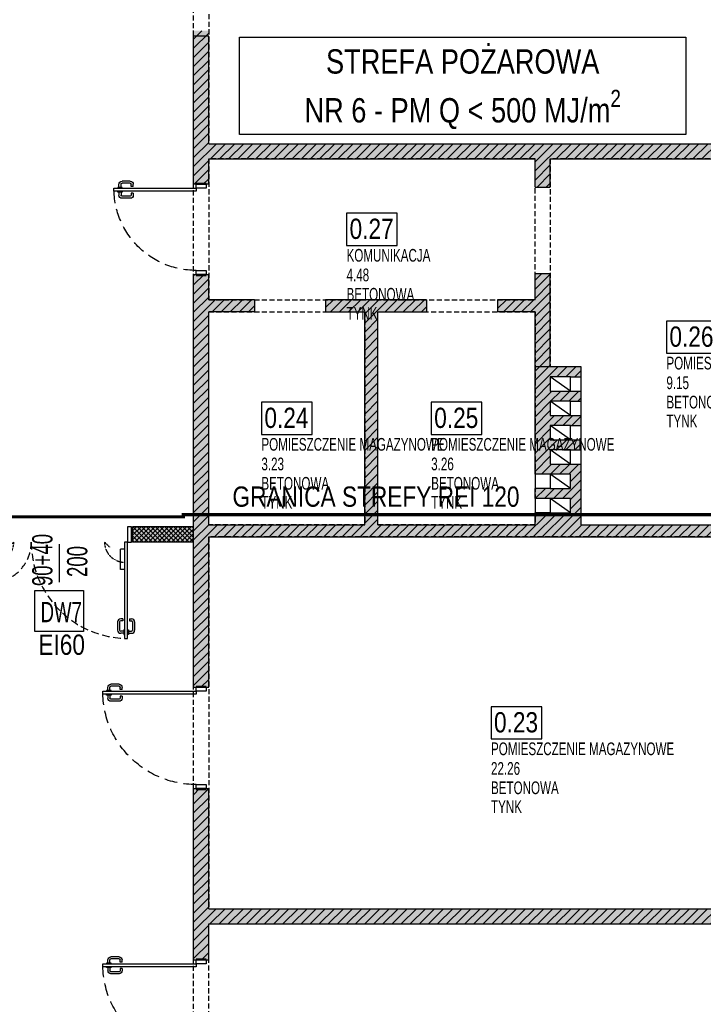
# Model space of a CAD drawing. Header units: millimetres. Extents: x 76192 to 88546, y 19309 to 25840.
# Tile 59 of 61: x 87520 to 88195, y 21896 to 22867. Entities that reach past the tile are written whole.
import ezdxf

# ---------------------------------------------------------------- set-up
doc = ezdxf.new("R2010")
doc.units = ezdxf.units.MM
doc.linetypes.add('DASHED', pattern=[0.75, 0.5, -0.25])
doc.linetypes.add('DASHED2', pattern=[0.375, 0.25, -0.125])
for name, color, linetype in [('_HSA_HATCH_WYPEŁNIENIA_PRZEGRÓD', 205, 'Continuous'), ('_HSA_NUMERACJA POMIESZCZEN', 43, 'Continuous'), ('_HSA_OPIS', 43, 'Continuous'), ('_HSA_OPIS_STOLARKA_WEWNĘTRZNA', 43, 'Continuous'), ('_HSA_STOLARKA_WEWNĘTRZNA', 132, 'Continuous'), ('_HSA_WIDOKOWE_CIENKIE', 8, 'Continuous'), ('_HSA_ŚCIANY_DZIAŁOWE', 6, 'Continuous'), ('_HSA_ŚCIANY_KONSTRUKCYJNE', 3, 'Continuous')]:
    doc.layers.add(name, color=color, linetype=linetype)
doc.layers.add('_HSA_HATCH_WYPEŁNIENIA_PRZEGRÓD_P_POŻ', color=7, linetype='Continuous', true_color=0xef8a8a)
doc.layers.add('_HSA_WYDZIELENIA_POŻAROWE_120_MIN', color=7, linetype='DASHED2', true_color=0xf11f04)
doc.layers.add('_HSA_NUMERACJA POMIESZCZEN POMOC', color=7, linetype='Continuous', true_color=0x38940a, plot=False)
doc.layers.add('_HSA_OPIS_STOLARKA_ZEWNĘTRZNA_POMOC', color=7, linetype='Continuous', true_color=0x6cc7f4, plot=False)
doc.layers.add('_HSA_POWIERZCHNIA_UŻYTKOWA', color=115, linetype='DASHED', plot=False)
doc.layers.add('A-sciany', color=254, linetype='Continuous', lineweight=30)
doc.styles.add('Arial Narrow_1', font='Arial Narrow.ttf', dxfattribs={"width": 0.8, "height": 200})
doc.styles.add('ARIAL_100', font='Arial.ttf', dxfattribs={"width": 0.8, "height": 20})
doc.styles.add('ARIAL_50', font='Arial Narrow.ttf', dxfattribs={"width": 0.8, "height": 10})

# ---------------------------------------------------------------- blocks, each defined once
blk = doc.blocks.new('*U117')
for p, q in [((4.2, 88.25), (5, 88.25)), ((4.2, 83.75), (4.2, 88.25)), ((8.725, 88.25), (7.925, 88.25)), ((8.725, 83.75), (8.725, 88.25)), ((-1.9, 75.86), (-1.9, 84)), ((0.1, 75.86), (0.1, 84)), ((4.2, 87), (1.1, 87)), ((4.2, 85), (1.1, 85)), ((5, 83.75), (4.2, 83.75)), ((7.925, 83.75), (8.725, 83.75)), ((8.725, 87), (11.825, 87)), ((8.725, 85), (11.825, 85)), ((12.825, 75.86), (12.825, 84)), ((14.825, 75.86), (14.825, 84)), ((3.2, 74.86), (1.1, 74.86)), ((3.2, 72.86), (1.1, 72.86)), ((3.2, 72.86), (3.2, 74.86)), ((9.725, 72.86), (9.725, 74.86)), ((9.725, 74.86), (11.825, 74.86)), ((9.725, 72.86), (11.825, 72.86))]:
    blk.add_line(p, q)
for points in [[(5, 0), (7.925, 0), (7.925, 92), (5, 92)], [(1, 0), (1, -10), (5, -10), (5, 0)], [(97, 0), (97, -10), (101, -10), (101, 0)]]:
    blk.add_lwpolyline(points, close=True)
for points in [[(0, 0), (0, -10)], [(102, 0), (102, -10)]]:
    blk.add_lwpolyline(points)
at = {"linetype": 'DASHED', "ltscale": 25}
blk.add_arc((5, 0), 92, 0, 90, dxfattribs=at)
for centre, radius, start, end in [((1.1, 84), 3, 90, 180), ((1.1, 84), 1, 90, 180), ((11.825, 84), 3, 0, 90), ((11.825, 84), 1, 0, 90), ((1.1, 75.86), 3, 180, 270), ((1.1, 75.86), 1, 180, 270), ((11.825, 75.86), 3, 270, 0), ((11.825, 75.86), 1, 270, 0)]:
    blk.add_arc(centre, radius, start, end)
blk = doc.blocks.new('*U118')
for p, q in [((-1.9, 64.86), (-1.9, 73)), ((0.1, 64.86), (0.1, 73)), ((4.2, 76), (1.1, 76)), ((4.2, 74), (1.1, 74)), ((4.2, 77.25), (5, 77.25)), ((4.2, 72.75), (4.2, 77.25)), ((5, 72.75), (4.2, 72.75)), ((8.725, 77.25), (7.925, 77.25)), ((7.925, 72.75), (8.725, 72.75)), ((8.725, 72.75), (8.725, 77.25)), ((8.725, 76), (11.825, 76)), ((8.725, 74), (11.825, 74)), ((12.825, 64.86), (12.825, 73)), ((14.825, 64.86), (14.825, 73)), ((3.2, 63.86), (1.1, 63.86)), ((3.2, 61.86), (1.1, 61.86)), ((3.2, 61.86), (3.2, 63.86)), ((9.725, 61.86), (9.725, 63.86)), ((9.725, 63.86), (11.825, 63.86)), ((9.725, 61.86), (11.825, 61.86))]:
    blk.add_line(p, q)
for points in [[(5, 0), (7.925, 0), (7.925, 81), (5, 81)], [(1, 0), (1, -10), (5, -10), (5, 0)], [(86, 0), (86, -10), (90, -10), (90, 0)]]:
    blk.add_lwpolyline(points, close=True)
for points in [[(0, 0), (0, -10)], [(91, 0), (91, -10)]]:
    blk.add_lwpolyline(points)
at = {"linetype": 'DASHED', "ltscale": 25}
blk.add_arc((5, 0), 81, 0, 90, dxfattribs=at)
for centre, radius, start, end in [((1.1, 73), 3, 90, 180), ((1.1, 73), 1, 90, 180), ((11.825, 73), 3, 0, 90), ((11.825, 73), 1, 0, 90), ((1.1, 64.86), 3, 180, 270), ((1.1, 64.86), 1, 180, 270), ((11.825, 64.86), 3, 270, 0), ((11.825, 64.86), 1, 270, 0)]:
    blk.add_arc(centre, radius, start, end)
blk = doc.blocks.new('NUMERACJA_POMIESZCZEŃ_200')
blk.add_lwpolyline([(50, 31.85), (0, 31.85), (0, 0), (50, 0)], close=True)
at = {"style": 'ARIAL_100', "width": 0.8}
blk.add_attdef('OPIS_TABELKA', (2.96, 6.47), '', height=20, dxfattribs=at)
at = {"layer": '_HSA_NUMERACJA POMIESZCZEN POMOC', "style": 'ARIAL_50', "width": 0.8}
for tag, p in [('NAZWA', (0, -15.93)), ('POWIERZCHNIA', (0, -35.3)), ('POSADZKA', (0, -54.39)), ('SUFIT', (0, -73.08))]:
    blk.add_attdef(tag, p, '', height=12.5, dxfattribs=at)
blk = doc.blocks.new('*U797')
for p, q in [((-95.8, 90), (-98.9, 90)), ((-95.8, 88), (-98.9, 88)), ((-95.8, 91.25), (-95, 91.25)), ((-95.8, 86.75), (-95.8, 91.25)), ((-91.27, 91.25), (-92.07, 91.25)), ((-91.27, 86.75), (-91.27, 91.25)), ((-91.27, 90), (-88.17, 90)), ((-91.27, 88), (-88.17, 88)), ((-101.9, 78.86), (-101.9, 87)), ((-99.9, 78.86), (-99.9, 87)), ((-96.8, 77.86), (-98.9, 77.86)), ((-96.8, 75.86), (-96.8, 77.86)), ((-95, 86.75), (-95.8, 86.75)), ((-92.07, 86.75), (-91.27, 86.75)), ((-90.27, 75.86), (-90.27, 77.86)), ((-90.27, 77.86), (-88.17, 77.86)), ((-87.17, 78.86), (-87.17, 87)), ((-85.17, 78.86), (-85.17, 87)), ((-96.8, 75.86), (-98.9, 75.86)), ((-90.27, 75.86), (-88.17, 75.86)), ((30.17, 23.86), (30.17, 32)), ((32.17, 23.86), (32.17, 32)), ((36.27, 35), (33.17, 35)), ((36.27, 33), (33.17, 33)), ((36.27, 36.25), (37.07, 36.25)), ((36.27, 31.75), (36.27, 36.25)), ((37.07, 31.75), (36.27, 31.75)), ((40.8, 36.25), (40, 36.25)), ((40, 31.75), (40.8, 31.75)), ((40.8, 31.75), (40.8, 36.25)), ((40.8, 35), (43.9, 35)), ((40.8, 33), (43.9, 33)), ((44.9, 23.86), (44.9, 32)), ((46.9, 23.86), (46.9, 32)), ((-92.07, 27), (-88.07, 27)), ((-88.07, 27), (-88.07, 7)), ((33.07, 27), (33.07, 7)), ((37.07, 27), (33.07, 27)), ((35.27, 22.86), (33.17, 22.86)), ((35.27, 20.86), (33.17, 20.86)), ((35.27, 20.86), (35.27, 22.86)), ((41.8, 20.86), (41.8, 22.86)), ((41.8, 22.86), (43.9, 22.86)), ((41.8, 20.86), (43.9, 20.86)), ((-92.07, 7), (-88.07, 7)), ((37.07, 7), (33.07, 7))]:
    blk.add_line(p, q)
at = {"linetype": 'DASHED'}
for p, q in [((-72.27, 0), (-77.22, 4.95)), ((17.27, 0), (22.22, 4.95))]:
    blk.add_line(p, q, dxfattribs=at)
for points in [[(-95, 0), (-92.07, 0), (-92.07, 95), (-95, 95)], [(40, 0), (37.07, 0), (37.07, 40), (40, 40)], [(-99, 0), (-99, -15), (-95, -15), (-95, 0)], [(44, 0), (44, -15), (40, -15), (40, 0)]]:
    blk.add_lwpolyline(points, close=True)
for points in [[(-100, 0), (-100, -15)], [(45, 0), (45, -15)]]:
    blk.add_lwpolyline(points)
for centre, radius, start, end in [((-98.9, 87), 3, 90, 180), ((-98.9, 87), 1, 90, 180), ((-88.17, 87), 3, 0, 90), ((-88.17, 87), 1, 0, 90), ((-98.9, 78.86), 3, 180, 270), ((-98.9, 78.86), 1, 180, 270), ((-88.17, 78.86), 3, 270, 0), ((-88.17, 78.86), 1, 270, 0), ((33.17, 32), 3, 90, 180), ((33.17, 32), 1, 90, 180), ((43.9, 32), 3, 0, 90), ((43.9, 32), 1, 0, 90), ((33.17, 23.86), 3, 180, 270), ((33.17, 23.86), 1, 180, 270), ((43.9, 23.86), 3, 270, 0), ((43.9, 23.86), 1, 270, 0)]:
    blk.add_arc(centre, radius, start, end)
at = {"linetype": 'DASHED', "ltscale": 15}
for centre, radius, start, end in [((-95, 0), 95, 0, 90), ((40, 0), 40, 90, 180)]:
    blk.add_arc(centre, radius, start, end, dxfattribs=at)
at = {"linetype": 'DASHED', "ltscale": 0.5}
for centre, start, end in [((-92.27, 0), 0, 90), ((37.27, 0), 90, 180)]:
    blk.add_arc(centre, 20, start, end, dxfattribs=at)

msp = doc.modelspace()

# ---------------------------------------------------------------- hatches: boundary and pattern name
at = {"layer": '_HSA_HATCH_WYPEŁNIENIA_PRZEGRÓD'}
h = msp.add_hatch(dxfattribs=at)
h.set_pattern_fill('ANSI31', color=256, scale=2, style=0)
h.set_pattern_definition([(45, (16000, 0), (-4.49012806, 4.49012806), [])])
h.paths.add_polyline_path([(87706.81, 23216.14), (87691.81, 23216.14), (87691.81, 23208.7), (87706.81, 23208.7)])
h.paths.add_polyline_path([(87727.81, 23208.7), (87677.81, 23208.7), (87677.81, 23172.98), (87727.81, 23172.98)])
h.paths.add_polyline_path([(87706.81, 23172.98), (87691.81, 23172.98), (87691.81, 23005.54), (87706.81, 23005.54)])
h.paths.add_polyline_path([(88313.81, 22745.14), (87706.81, 22745.14), (87706.81, 22856.54), (87691.81, 22856.54), (87691.81, 22705.14), (87706.81, 22705.14), (87706.81, 22730.14), (88028.81, 22730.14), (88028.81, 22702.23), (88043.81, 22702.23), (88043.81, 22730.14), (88313.81, 22730.14)])
h.paths.add_polyline_path([(88043.81, 22617.23), (88028.81, 22617.23), (88028.81, 22591.14), (87991.75, 22591.14), (87991.75, 22579.14), (88028.81, 22579.14), (88028.81, 22525.32), (88043.81, 22525.32)])
h.paths.add_polyline_path([(87921.75, 22591.14), (87822.13, 22591.14), (87822.13, 22579.14), (87860.81, 22579.14), (87860.81, 22369.14), (87706.81, 22369.14), (87706.81, 22579.14), (87752.13, 22579.14), (87752.13, 22591.14), (87706.81, 22591.14), (87706.81, 22616.14), (87691.81, 22616.14), (87691.81, 22208.9), (87706.81, 22208.9), (87706.81, 22357.14), (88313.81, 22357.14), (88313.81, 22369.14), (88073.95, 22369.14), (88073.95, 22429.09), (88063.81, 22429.09), (88043.81, 22429.09), (88043.81, 22443.09), (88063.81, 22443.09), (88073.95, 22443.09), (88073.95, 22453.09), (88063.81, 22453.09), (88043.81, 22453.09), (88043.81, 22467.09), (88063.81, 22467.09), (88073.95, 22467.09), (88073.95, 22477.09), (88063.81, 22477.09), (88043.81, 22477.09), (88043.81, 22491.09), (88063.81, 22491.09), (88073.95, 22491.09), (88073.95, 22501.09), (88063.81, 22501.09), (88043.81, 22501.09), (88043.81, 22515.09), (88063.81, 22515.09), (88073.95, 22515.09), (88073.95, 22525.32), (88028.81, 22525.32), (88028.81, 22419.09), (88043.81, 22419.09), (88063.81, 22419.09), (88063.81, 22405.09), (88043.81, 22405.09), (88028.81, 22405.09), (88028.81, 22395.09), (88043.81, 22395.09), (88063.81, 22395.09), (88063.81, 22381.09), (88043.81, 22381.09), (88028.81, 22381.09), (88028.81, 22369.14), (87873.81, 22369.14), (87873.81, 22579.14), (87921.75, 22579.14)])
h.paths.add_polyline_path([(88313.81, 21990.42), (87706.81, 21990.42), (87706.81, 22108.9), (87691.81, 22108.9), (87691.81, 21940.02), (87706.81, 21940.02), (87706.81, 21975.42), (88313.81, 21975.42)])
h.paths.add_polyline_path([(88313.81, 21696.88), (87706.81, 21696.88), (87706.81, 21840.02), (87691.81, 21840.02), (87691.81, 21568.86), (87706.81, 21568.86), (87706.81, 21681.88), (88313.81, 21681.88)])
h = msp.add_hatch(color=256, dxfattribs=at)
h.paths.add_polyline_path([(87706.81, 23216.14), (87691.81, 23216.14), (87691.81, 23208.7), (87706.81, 23208.7)])
h.paths.add_polyline_path([(87727.81, 23208.7), (87677.81, 23208.7), (87677.81, 23172.98), (87727.81, 23172.98)])
h.paths.add_polyline_path([(87706.81, 23172.98), (87691.81, 23172.98), (87691.81, 23005.54), (87706.81, 23005.54)])
h.paths.add_polyline_path([(88313.81, 22745.14), (87706.81, 22745.14), (87706.81, 22856.54), (87691.81, 22856.54), (87691.81, 22705.14), (87706.81, 22705.14), (87706.81, 22730.14), (88028.81, 22730.14), (88028.81, 22702.23), (88043.81, 22702.23), (88043.81, 22730.14), (88313.81, 22730.14)])
h.paths.add_polyline_path([(88043.81, 22617.23), (88028.81, 22617.23), (88028.81, 22591.14), (87991.75, 22591.14), (87991.75, 22579.14), (88028.81, 22579.14), (88028.81, 22525.32), (88043.81, 22525.32)])
h.paths.add_polyline_path([(88313.81, 21990.42), (87706.81, 21990.42), (87706.81, 22108.9), (87691.81, 22108.9), (87691.81, 21940.02), (87706.81, 21940.02), (87706.81, 21975.42), (88313.81, 21975.42)])
h.paths.add_polyline_path([(88313.81, 21696.88), (87706.81, 21696.88), (87706.81, 21840.02), (87691.81, 21840.02), (87691.81, 21568.86), (87706.81, 21568.86), (87706.81, 21681.88), (88313.81, 21681.88)])
h.paths.add_polyline_path([(88028.81, 22369.14), (88073.95, 22369.14), (88073.95, 22429.09), (88063.81, 22429.09), (88043.81, 22429.09), (88043.81, 22443.09), (88063.81, 22443.09), (88073.95, 22443.09), (88073.95, 22453.09), (88063.81, 22453.09), (88043.81, 22453.09), (88043.81, 22467.09), (88063.81, 22467.09), (88073.95, 22467.09), (88073.95, 22477.09), (88063.81, 22477.09), (88043.81, 22477.09), (88043.81, 22491.09), (88063.81, 22491.09), (88073.95, 22491.09), (88073.95, 22501.09), (88063.81, 22501.09), (88043.81, 22501.09), (88043.81, 22515.09), (88063.81, 22515.09), (88073.95, 22515.09), (88073.95, 22525.32), (88028.81, 22525.32), (88028.81, 22419.09), (88043.81, 22419.09), (88063.81, 22419.09), (88063.81, 22405.09), (88043.81, 22405.09), (88028.81, 22405.09), (88028.81, 22395.09), (88043.81, 22395.09), (88063.81, 22395.09), (88063.81, 22381.09), (88043.81, 22381.09), (88028.81, 22381.09)])
h.paths.add_polyline_path([(87706.81, 22352.14), (87691.81, 22352.14), (87691.81, 22208.9), (87706.81, 22208.9)])
h.paths.add_polyline_path([(87860.81, 22369.14), (87873.81, 22369.14), (87873.81, 22579.14), (87921.75, 22579.14), (87921.75, 22591.14), (87822.13, 22591.14), (87822.13, 22579.14), (87860.81, 22579.14)])
h.paths.add_polyline_path([(87691.81, 22369.14), (87706.81, 22369.14), (87706.81, 22579.14), (87752.13, 22579.14), (87752.13, 22591.14), (87706.81, 22591.14), (87706.81, 22616.14), (87691.81, 22616.14)])
h = msp.add_hatch(dxfattribs=at)
h.set_pattern_fill('ANSI37', color=256)
h.paths.add_polyline_path([(87486.81, 22352.14), (87486.81, 22367.14), (87411.81, 22367.14), (87411.81, 22352.14), (87486.81, 22352.14)], is_closed=False)
h.paths.add_polyline_path([(87631.81, 22367.14), (87631.81, 22352.14), (87691.81, 22352.14), (87691.81, 22367.14), (87631.81, 22367.14)], is_closed=False)
at = {"layer": '_HSA_HATCH_WYPEŁNIENIA_PRZEGRÓD_P_POŻ'}
h = msp.add_hatch(color=256, dxfattribs=at)
h.dxf.hatch_style = 1
h.paths.add_polyline_path([(87486.81, 22352.14), (87391.81, 22352.14), (87391.81, 22568.14), (86761.81, 22568.14), (86761.81, 22581.67), (86772.33, 22581.67), (86772.33, 22588.14), (86793.81, 22588.14), (86793.81, 22614.86), (86843.81, 22614.86), (86843.81, 22588.14), (87374.81, 22588.14), (87374.81, 22611.14), (87415.81, 22611.14), (87415.81, 22579.14), (87411.81, 22579.14), (87411.81, 22367.14), (87486.81, 22367.14)])
h.paths.add_polyline_path([(88313.81, 22369.14), (87691.81, 22369.14), (87691.81, 22367.14), (87631.81, 22367.14), (87631.81, 22352.14), (87706.81, 22352.14), (87706.81, 22357.14), (88313.81, 22357.14)])

# ---------------------------------------------------------------- linework, layer by layer
at = {"layer": '_HSA_OPIS_STOLARKA_WEWNĘTRZNA'}
msp.add_line((87559.31, 22350.15), (87559.31, 22312.41), dxfattribs=at)
at = {"layer": '_HSA_OPIS_STOLARKA_ZEWNĘTRZNA_POMOC', "flags": 128}
msp.add_lwpolyline([(87535.39, 22304.41), (87583.23, 22304.41), (87583.23, 22264.01), (87535.39, 22264.01)], close=True, dxfattribs=at)
at = {"layer": '_HSA_POWIERZCHNIA_UŻYTKOWA', "ltscale": 10}
msp.add_lwpolyline([(87691.81, 21044.14), (87691.81, 23172.98), (87677.81, 23172.98), (87677.81, 23216.14), (87415.81, 23216.14), (87415.81, 23172.98), (87411.81, 23172.98), (87411.81, 22950.14), (87415.81, 22950.14), (87415.81, 22918.14), (87411.81, 22918.14), (87411.81, 22611.14), (87415.81, 22611.14), (87415.81, 22579.14), (87411.81, 22579.14), (87411.81, 22352.14), (87415.81, 22352.14), (87415.81, 22320.14), (87411.81, 22320.14), (87411.81, 22012.14), (87415.81, 22012.14), (87415.81, 21979.14), (87411.81, 21979.14), (87411.81, 21735.53)], dxfattribs=at)
for points in [[(87706.81, 22745.14), (88313.81, 22745.14), (88313.81, 23172.98), (88278.19, 23172.98), (88278.19, 23209), (88296.81, 23209), (88296.81, 23216.14), (87727.81, 23216.14), (87727.81, 23172.98), (87706.81, 23172.98)], [(87706.81, 22591.14), (88028.81, 22591.14), (88028.81, 22730.14), (87706.81, 22730.14)], [(88313.81, 22730.14), (88043.81, 22730.14), (88043.81, 22525.32), (88073.95, 22525.32), (88073.95, 22369.14), (88313.81, 22369.14), (88313.81, 22579.64), (88271.81, 22579.64), (88271.81, 22610.64), (88313.81, 22610.64)], [(87706.81, 22579.14), (87860.81, 22579.14), (87860.81, 22369.14), (87706.81, 22369.14)], [(87873.81, 22579.14), (88028.81, 22579.14), (88028.81, 22369.14), (87873.81, 22369.14)], [(87706.81, 21990.42), (88313.81, 21990.42), (88313.81, 22357.14), (87706.81, 22357.14)], [(87706.81, 21975.42), (88313.81, 21975.42), (88313.81, 21696.88), (87706.81, 21696.88)]]:
    msp.add_lwpolyline(points, close=True, dxfattribs=at)
at = {"layer": '_HSA_WIDOKOWE_CIENKIE', "ltscale": 10}
for p, q in [((88073.95, 22515.09), (88073.95, 22501.09)), ((88073.95, 22491.09), (88073.95, 22477.09)), ((88073.95, 22467.09), (88073.95, 22453.09)), ((88073.95, 22443.09), (88073.95, 22429.09)), ((88028.81, 22419.09), (88028.81, 22405.09)), ((88028.81, 22395.09), (88028.81, 22381.09))]:
    msp.add_line(p, q, dxfattribs=at)
at = {"layer": '_HSA_WYDZIELENIA_POŻAROWE_120_MIN', "ltscale": 50, "const_width": 3}
msp.add_lwpolyline([(86761.81, 22637.39), (86782.33, 22637.39), (86782.33, 22598.14), (86783.81, 22598.14), (86783.81, 22624.86), (86853.81, 22624.86), (86853.81, 22598.14), (87364.81, 22598.14), (87364.81, 22621.14), (87425.81, 22621.14), (87425.81, 22569.14), (87421.82, 22569.14), (87421.99, 22377.14), (87681.81, 22377.14), (87681.81, 22379.14), (88313.81, 22379.14), (88313.81, 22363.14), (88508.19, 22363.14)], dxfattribs=at)
at = {"layer": '_HSA_ŚCIANY_DZIAŁOWE'}
for p, q in [((87691.81, 22705.14), (87691.81, 22851.14)), ((87706.81, 22851.14), (87691.81, 22851.14)), ((87706.81, 22745.14), (87706.81, 22851.14)), ((87706.81, 22745.14), (88313.81, 22745.14)), ((87706.81, 22730.14), (88028.81, 22730.14)), ((87706.81, 22705.14), (87706.81, 22730.14)), ((88028.81, 22702.23), (88028.81, 22730.14)), ((88043.81, 22730.14), (88313.81, 22730.14)), ((88043.81, 22702.23), (88043.81, 22730.14)), ((88028.81, 22702.23), (88043.81, 22702.23)), ((87691.81, 22208.9), (87691.81, 22616.14)), ((87706.81, 22591.14), (87706.81, 22616.14)), ((88028.81, 22591.14), (88028.81, 22617.23)), ((88028.81, 22617.23), (88043.81, 22617.23)), ((88043.81, 22525.32), (88043.81, 22617.23)), ((87752.13, 22591.14), (87706.81, 22591.14)), ((87752.13, 22591.14), (87752.13, 22579.14)), ((87921.75, 22591.14), (87822.13, 22591.14)), ((87822.13, 22591.14), (87822.13, 22579.14)), ((87921.75, 22591.14), (87921.75, 22579.14)), ((88028.81, 22591.14), (87991.75, 22591.14)), ((87991.75, 22591.14), (87991.75, 22579.14)), ((87706.81, 22369.14), (87706.81, 22579.14)), ((87752.13, 22579.14), (87706.81, 22579.14)), ((87822.13, 22579.14), (87860.81, 22579.14)), ((87860.81, 22369.14), (87860.81, 22579.14)), ((87873.81, 22369.14), (87873.81, 22579.14)), ((87873.81, 22579.14), (87921.75, 22579.14)), ((88028.81, 22579.14), (87991.75, 22579.14)), ((88028.81, 22525.32), (88028.81, 22579.14)), ((88028.81, 22419.09), (88028.81, 22525.32)), ((88028.81, 22525.32), (88073.95, 22525.32)), ((88073.95, 22525.32), (88073.95, 22515.09)), ((88063.81, 22501.09), (88043.81, 22515.09)), ((88063.81, 22515.09), (88073.95, 22515.09)), ((88063.81, 22501.09), (88073.95, 22501.09)), ((88073.95, 22501.09), (88073.95, 22491.09)), ((88063.81, 22477.09), (88043.81, 22491.09)), ((88063.81, 22491.09), (88073.95, 22491.09)), ((88063.81, 22477.09), (88073.95, 22477.09)), ((88073.95, 22477.09), (88073.95, 22467.09)), ((88063.81, 22453.09), (88043.81, 22467.09)), ((88063.81, 22467.09), (88073.95, 22467.09)), ((88063.81, 22453.09), (88073.95, 22453.09)), ((88073.95, 22453.09), (88073.95, 22443.09)), ((88063.81, 22429.09), (88043.81, 22443.09)), ((88063.81, 22443.09), (88073.95, 22443.09)), ((88063.81, 22429.09), (88073.95, 22429.09)), ((88073.95, 22429.09), (88073.95, 22369.14)), ((88043.81, 22419.09), (88028.81, 22419.09)), ((88063.81, 22405.09), (88043.81, 22419.09)), ((88028.81, 22395.09), (88028.81, 22405.09)), ((88043.81, 22405.09), (88028.81, 22405.09)), ((88043.81, 22395.09), (88028.81, 22395.09)), ((88063.81, 22381.09), (88043.81, 22395.09)), ((88028.81, 22369.14), (88028.81, 22381.09)), ((88043.81, 22381.09), (88028.81, 22381.09)), ((87706.81, 22369.14), (87860.81, 22369.14)), ((87706.81, 22369.14), (87860.81, 22369.14)), ((87873.81, 22369.14), (88028.81, 22369.14)), ((88073.95, 22369.14), (88313.81, 22369.14)), ((87706.81, 22357.14), (88313.81, 22357.14)), ((87706.81, 22208.9), (87706.81, 22357.14)), ((87691.81, 22208.9), (87706.81, 22208.9)), ((87691.81, 21940.02), (87691.81, 22108.9)), ((87691.81, 22108.9), (87706.81, 22108.9)), ((87706.81, 21990.42), (87706.81, 22108.9)), ((87706.81, 21990.42), (88313.81, 21990.42)), ((87706.81, 21940.02), (87706.81, 21975.42)), ((87706.81, 21975.42), (88313.81, 21975.42)), ((87691.81, 21940.02), (87706.81, 21940.02))]:
    msp.add_line(p, q, dxfattribs=at)
for points in [[(87706.81, 22705.14), (87691.81, 22705.14)], [(87691.81, 22616.14), (87706.81, 22616.14)]]:
    msp.add_lwpolyline(points, dxfattribs=at)
for points in [[(88043.81, 22501.09), (88063.81, 22501.09), (88063.81, 22515.09), (88043.81, 22515.09)], [(88043.81, 22477.09), (88063.81, 22477.09), (88063.81, 22491.09), (88043.81, 22491.09)], [(88043.81, 22453.09), (88063.81, 22453.09), (88063.81, 22467.09), (88043.81, 22467.09)], [(88043.81, 22429.09), (88063.81, 22429.09), (88063.81, 22443.09), (88043.81, 22443.09)], [(88043.81, 22405.09), (88063.81, 22405.09), (88063.81, 22419.09), (88043.81, 22419.09)], [(88043.81, 22381.09), (88063.81, 22381.09), (88063.81, 22395.09), (88043.81, 22395.09)]]:
    msp.add_lwpolyline(points, close=True, dxfattribs=at)
at = {"layer": '_HSA_ŚCIANY_KONSTRUKCYJNE'}
for points in [[(87691.81, 22367.14), (87631.81, 22367.14)], [(87631.81, 22352.14), (87631.81, 22367.14)], [(87691.81, 22352.14), (87631.81, 22352.14)]]:
    msp.add_lwpolyline(points, dxfattribs=at)
at = {"layer": 'A-sciany'}
msp.add_line((87873.81, 22369.14), (87884.26, 22369.14), dxfattribs=at)

# ---------------------------------------------------------------- block references
at = {"layer": '_HSA_NUMERACJA POMIESZCZEN', "linetype": 'Continuous'}
for p, values in [((87842.81, 22644.71), {'SUFIT': 'TYNK', 'POSADZKA': 'BETONOWA', 'POWIERZCHNIA': '4.48', 'NAZWA': 'KOMUNIKACJA', 'OPIS_TABELKA': '0.27'}), ((88158.36, 22538.34), {'SUFIT': 'TYNK', 'POSADZKA': 'BETONOWA', 'POWIERZCHNIA': '9.15', 'NAZWA': 'POMIESZCZENIE MAGAZYNOWE', 'OPIS_TABELKA': '0.26'}), ((87758.81, 22458.21), {'SUFIT': 'TYNK', 'POSADZKA': 'BETONOWA', 'POWIERZCHNIA': '3.23', 'NAZWA': 'POMIESZCZENIE MAGAZYNOWE', 'OPIS_TABELKA': '0.24'}), ((87926.31, 22458.21), {'SUFIT': 'TYNK', 'POSADZKA': 'BETONOWA', 'POWIERZCHNIA': '3.26', 'NAZWA': 'POMIESZCZENIE MAGAZYNOWE', 'OPIS_TABELKA': '0.25'}), ((87985.31, 22157.86), {'SUFIT': 'TYNK', 'POSADZKA': 'BETONOWA', 'POWIERZCHNIA': '22.26', 'NAZWA': 'POMIESZCZENIE MAGAZYNOWE', 'OPIS_TABELKA': '0.23'})]:
    msp.add_blockref('NUMERACJA_POMIESZCZEŃ_200', p, dxfattribs=at).add_auto_attribs(values)
at = {"layer": '_HSA_STOLARKA_WEWNĘTRZNA', "xscale": -1, "rotation": 90}
for name, p in [('*U118', (87694.31, 22706.14)), ('*U117', (87694.31, 22209.9)), ('*U117', (87694.31, 21941.02))]:
    msp.add_blockref(name, p, dxfattribs=at)
at = {"layer": '_HSA_STOLARKA_WEWNĘTRZNA', "rotation": 179.9999999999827}
msp.add_blockref('*U797', (87531.81, 22352.14), dxfattribs=at)

# ---------------------------------------------------------------- texts
at = {"layer": '_HSA_OPIS', "insert": (87749.23, 22838.25), "char_height": 24, "attachment_point": 1, "style": 'ARIAL_100', "bg_fill": 16, "box_fill_scale": 1.5, "bg_fill_color": 256, "bg_fill_transparency": 0}
msp.add_mtext_dynamic_manual_height_columns('\\A1;\\pxqc;STREFA POŻAROWA \\PNR 6 - PM Q < 500 MJ/m{\\H0.7x;\\S2^ ;}', width=416.3492, gutter_width=4500.43, heights=[0], dxfattribs=at)
at = {"layer": '_HSA_OPIS_STOLARKA_WEWNĘTRZNA', "char_height": 20, "width": 38.481, "attachment_point": 1, "rotation": 90, "style": 'Arial Narrow_1'}
for s, insert in [('90+40', (87532.69, 22308.67)), ('200', (87567.09, 22317.67))]:
    msp.add_mtext(s, dxfattribs=dict(at, insert=insert))
at = {"layer": '_HSA_OPIS_STOLARKA_ZEWNĘTRZNA_POMOC', "insert": (87540.98, 22293.06), "char_height": 20, "width": 38.6774, "attachment_point": 1, "style": 'Arial Narrow_1'}
msp.add_mtext('DW7', dxfattribs=at)
at = {"layer": '_HSA_WYDZIELENIA_POŻAROWE_120_MIN', "ltscale": 50, "insert": (87730.26, 22406.96), "char_height": 20, "width": 285.6002, "attachment_point": 1, "style": 'ARIAL_100'}
msp.add_mtext('GRANICA STREFY REI 120', dxfattribs=at)
at = {"layer": '_HSA_WYDZIELENIA_POŻAROWE_120_MIN', "ltscale": 50, "insert": (87538.77, 22260.87), "char_height": 20, "attachment_point": 1, "style": 'ARIAL_100'}
msp.add_mtext_dynamic_manual_height_columns('EI60', width=42.579, gutter_width=100, heights=[0], dxfattribs=at)

doc.saveas('drawing.dxf')
